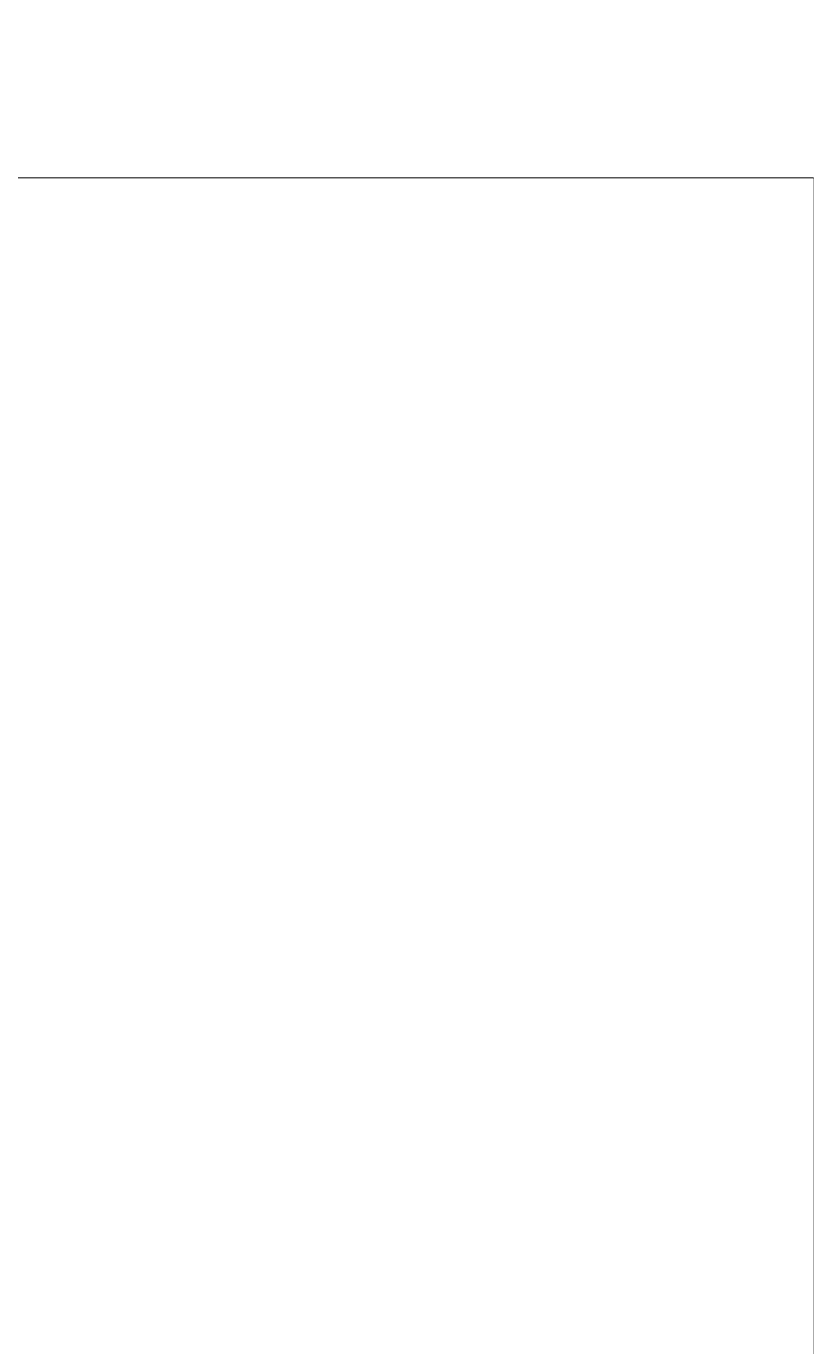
# Model space of a CAD drawing. Header units: millimetres. Extents: x 19887 to 192597, y -14203 to 39042.
# Tile 188 of 256: x 57726 to 60895, y -9089 to -3774. Entities that reach past the tile are written whole.
import ezdxf

# ---------------------------------------------------------------- set-up
doc = ezdxf.new("R2010")
doc.units = ezdxf.units.MM
doc.set_wipeout_variables(frame=1)
for name, pattern in [('2', [0.8999999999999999, 0.6, -0.3]), ('ACAD_ISO03W100', [30, 12, -18]), ('DASHED', [0.75, 0.5, -0.25]), ('DASHED2', [9.524999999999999, 6.35, -3.175]), ('KRESKAKROPKA', [25.4, 12.7, -6.35, 0, -6.35])]:
    doc.linetypes.add(name, pattern=pattern)
doc.layers.get('Defpoints').update_dxf_attribs({"color": 4})
for name, color, linetype, lineweight in [('A-meble', 251, 'Continuous', 0), ('A_DBA-OPISY', 6, 'Continuous', 20), ('A_DBA-PISY', 6, 'Continuous', 20), ('Basen_rzut_poziom_1_obrys', 252, 'Continuous', 35), ('Okna', 252, 'Continuous', 5), ('Schody', 252, 'Continuous', 5), ('Tabela', 1, 'Continuous', 0)]:
    doc.layers.add(name, color=color, linetype=linetype, lineweight=lineweight)
for name, color, linetype in [('A_DBA-RAMKI', 6, 'Continuous'), ('A_DBA-WYMIAR', 1, 'Continuous'), ('A_OPISY', 6, 'Continuous'), ('Opis', 252, 'Continuous'), ('Osie przekroj', 252, 'Continuous'), ('Sufit podwieszany', 252, 'Continuous'), ('W_CIENKA', 1, 'Continuous'), ('Wymiarowanie', 3, 'Continuous'), ('Wypełnienie', 252, 'Continuous')]:
    doc.layers.add(name, color=color, linetype=linetype)
doc.styles.add('ARIAL', font='arial.ttf')
doc.styles.add('DIN', font='txt')
doc.styles.add('ROMANS', font='romans.shx', dxfattribs={"width": 0.6})
doc.styles.get("Standard").update_dxf_attribs({"font": 'arial.ttf'})
doc.styles.add('TXT1_DBA', font='simplex.shx', dxfattribs={"width": 0.75})
doc.dimstyles.new('000001FB70622F18', dxfattribs={"dimtxt": 20, "dimasz": 5, "dimexe": 5, "dimexo": 1, "dimgap": 20, "dimtad": 1, "dimtoh": 1, "dimdec": 0, "dimtxsty": 'Standard', "dimblk": 'OBLIQUE', "dimcen": 0, "dimdle": 5, "dimclrd": 252, "dimclre": 252, "dimclrt": 252, "dimadec": 0, "dimazin": 0, "dimtfac": 1, "dimtdec": 0, "dimtmove": 0, "dimatfit": 3, "dimldrblk": 'OBLIQUE', "dimfxl": 150, "dimfxlon": 1, "dimlwd": 25, "dimlwe": 25, "dimarcsym": 1})
pattern_1 = [(45.00000000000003, (3252.028049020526, -2175.28478632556), (-11.22532015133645, 11.22532015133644), [])]

# ---------------------------------------------------------------- blocks, each defined once
blk = doc.blocks.new('_Oblique')
at = {"color": 0, "linetype": 'ByBlock', "lineweight": -2}
blk.add_line((-0.5, -0.5), (0.5, 0.5), dxfattribs=at)
blk = doc.blocks.new('*D633')
at = {"layer": 'Defpoints', "color": 0}
for p in [(3756.04364494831, -3077.148247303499), (4422.189503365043, -3077.148247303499), (4422.189503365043, -3115.22557392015)]:
    blk.add_point(p, dxfattribs=at)
at = {"layer": 'Wymiarowanie', "color": 252, "linetype": 'Continuous', "lineweight": 25}
for p, q in [((3756.04364494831, -3078.148247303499), (3756.04364494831, -3120.22557392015)), ((4422.189503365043, -3078.148247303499), (4422.189503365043, -3120.22557392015)), ((3751.04364494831, -3115.22557392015), (4427.189503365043, -3115.22557392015))]:
    blk.add_line(p, q, dxfattribs=at)
at = {"layer": 'Wymiarowanie', "color": 252, "linetype": 'ByBlock', "lineweight": 25, "xscale": 5, "yscale": 5, "zscale": 5, "rotation": 180}
blk.add_blockref('_Oblique', (3756.04364494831, -3115.22557392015), dxfattribs=at)
at = {"layer": 'Wymiarowanie', "color": 252, "linetype": 'ByBlock', "lineweight": 25, "xscale": 5, "yscale": 5, "zscale": 5}
blk.add_blockref('_Oblique', (4422.189503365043, -3115.22557392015), dxfattribs=at)
at = {"layer": 'Wymiarowanie', "color": 252, "insert": (4089.116574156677, -3097.72557392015), "char_height": 15, "attachment_point": 5, "style": 'ROMANS'}
blk.add_mtext('666', dxfattribs=at)
blk = doc.blocks.new('*D794')
at = {"layer": 'Defpoints', "color": 0}
for p in [(4438.493882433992, -3043.958846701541), (3739.859618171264, -3060.821350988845), (4438.493882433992, -3060.821350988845)]:
    blk.add_point(p, dxfattribs=at)
at = {"layer": 'Wymiarowanie', "color": 252, "linetype": 'Continuous', "lineweight": 25}
for p, q in [((3734.859618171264, -3043.958846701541), (4443.493882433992, -3043.958846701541)), ((3739.859618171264, -3059.821350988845), (3739.859618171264, -3038.958846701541)), ((4438.493882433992, -3059.821350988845), (4438.493882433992, -3038.958846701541))]:
    blk.add_line(p, q, dxfattribs=at)
at = {"layer": 'Wymiarowanie', "color": 252, "linetype": 'ByBlock', "lineweight": 25, "xscale": 5, "yscale": 5, "zscale": 5, "rotation": 180}
blk.add_blockref('_Oblique', (3739.859618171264, -3043.958846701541), dxfattribs=at)
at = {"layer": 'Wymiarowanie', "color": 252, "linetype": 'ByBlock', "lineweight": 25, "xscale": 5, "yscale": 5, "zscale": 5}
blk.add_blockref('_Oblique', (4438.493882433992, -3043.958846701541), dxfattribs=at)
at = {"layer": 'Wymiarowanie', "color": 252, "insert": (4089.176750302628, -3026.458846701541), "char_height": 15, "attachment_point": 5, "style": 'ROMANS'}
blk.add_mtext('699', dxfattribs=at)
blk = doc.blocks.new('*D618')
at = {"layer": 'Defpoints', "color": 0}
for p in [(4438.48194105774, -3063.709691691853), (4439.061955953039, -3224.60701096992), (4501.782044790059, -3224.60701096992)]:
    blk.add_point(p, dxfattribs=at)
at = {"layer": 'Wymiarowanie', "color": 252, "linetype": 'Continuous', "lineweight": 25}
for p, q in [((4439.48194105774, -3063.709691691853), (4506.782044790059, -3063.709691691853)), ((4501.782044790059, -3058.709691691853), (4501.782044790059, -3229.60701096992)), ((4440.061955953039, -3224.60701096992), (4506.782044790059, -3224.60701096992))]:
    blk.add_line(p, q, dxfattribs=at)
at = {"layer": 'Wymiarowanie', "color": 252, "linetype": 'ByBlock', "lineweight": 25, "xscale": 5, "yscale": 5, "zscale": 5}
for p, rotation in [((4501.782044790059, -3063.709691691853), 90), ((4501.782044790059, -3224.60701096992), 270)]:
    blk.add_blockref('_Oblique', p, dxfattribs=dict(at, rotation=rotation))
at = {"layer": 'Wymiarowanie', "color": 252, "insert": (4519.282044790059, -3144.158351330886), "char_height": 15, "attachment_point": 5, "rotation": 270, "style": 'ROMANS'}
blk.add_mtext('161', dxfattribs=at)
blk = doc.blocks.new('*D796')
at = {"layer": 'Defpoints', "color": 0}
for p in [(4439.061955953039, -3224.60701096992), (4439.991511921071, -3346.259059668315), (4501.782044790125, -3346.259059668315)]:
    blk.add_point(p, dxfattribs=at)
at = {"layer": 'Wymiarowanie', "color": 252, "linetype": 'Continuous', "lineweight": 25}
for p, q in [((4440.061955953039, -3224.60701096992), (4506.782044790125, -3224.60701096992)), ((4501.782044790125, -3219.60701096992), (4501.782044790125, -3351.259059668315)), ((4440.991511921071, -3346.259059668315), (4506.782044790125, -3346.259059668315))]:
    blk.add_line(p, q, dxfattribs=at)
at = {"layer": 'Wymiarowanie', "color": 252, "linetype": 'ByBlock', "lineweight": 25, "xscale": 5, "yscale": 5, "zscale": 5}
for p, rotation in [((4501.782044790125, -3224.60701096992), 90), ((4501.782044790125, -3346.259059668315), 270)]:
    blk.add_blockref('_Oblique', p, dxfattribs=dict(at, rotation=rotation))
at = {"layer": 'Wymiarowanie', "color": 252, "insert": (4519.282044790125, -3285.433035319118), "char_height": 15, "attachment_point": 5, "rotation": 270, "style": 'ROMANS'}
blk.add_mtext('122', dxfattribs=at)
blk = doc.blocks.new('*D795')
at = {"layer": 'Defpoints', "color": 0}
for p in [(4439.991511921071, -3346.259059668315), (4442.69332750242, -4076.424412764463), (4501.782044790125, -4076.424412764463)]:
    blk.add_point(p, dxfattribs=at)
at = {"layer": 'Wymiarowanie', "color": 252, "linetype": 'Continuous', "lineweight": 25}
for p, q in [((4440.991511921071, -3346.259059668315), (4506.782044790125, -3346.259059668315)), ((4501.782044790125, -3341.259059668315), (4501.782044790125, -4081.424412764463)), ((4443.69332750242, -4076.424412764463), (4506.782044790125, -4076.424412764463))]:
    blk.add_line(p, q, dxfattribs=at)
at = {"layer": 'Wymiarowanie', "color": 252, "linetype": 'ByBlock', "lineweight": 25, "xscale": 5, "yscale": 5, "zscale": 5}
for p, rotation in [((4501.782044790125, -3346.259059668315), 90), ((4501.782044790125, -4076.424412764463), 270)]:
    blk.add_blockref('_Oblique', p, dxfattribs=dict(at, rotation=rotation))
at = {"layer": 'Wymiarowanie', "color": 252, "insert": (4519.282044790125, -3711.341736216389), "char_height": 15, "attachment_point": 5, "rotation": 270, "style": 'ROMANS'}
blk.add_mtext('730', dxfattribs=at)
blk = doc.blocks.new('*D797')
at = {"layer": 'Defpoints', "color": 0}
for p in [(4442.69332750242, -4076.424412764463), (4446.53951549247, -4327.17794434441), (4501.782044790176, -4327.17794434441)]:
    blk.add_point(p, dxfattribs=at)
at = {"layer": 'Wymiarowanie', "color": 252, "linetype": 'Continuous', "lineweight": 25}
for p, q in [((4443.69332750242, -4076.424412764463), (4506.782044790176, -4076.424412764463)), ((4501.782044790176, -4071.424412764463), (4501.782044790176, -4332.17794434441)), ((4447.53951549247, -4327.17794434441), (4506.782044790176, -4327.17794434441))]:
    blk.add_line(p, q, dxfattribs=at)
at = {"layer": 'Wymiarowanie', "color": 252, "linetype": 'ByBlock', "lineweight": 25, "xscale": 5, "yscale": 5, "zscale": 5}
for p, rotation in [((4501.782044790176, -4076.424412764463), 90), ((4501.782044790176, -4327.17794434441), 270)]:
    blk.add_blockref('_Oblique', p, dxfattribs=dict(at, rotation=rotation))
at = {"layer": 'Wymiarowanie', "color": 252, "insert": (4519.282044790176, -4201.801178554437), "char_height": 15, "attachment_point": 5, "rotation": 270, "style": 'ROMANS'}
blk.add_mtext('251', dxfattribs=at)
blk = doc.blocks.new('*D800')
at = {"layer": 'Defpoints', "color": 0}
for p in [(4446.53951549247, -4327.17794434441), (4443.120976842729, -4415.33640918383), (4501.782044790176, -4415.33640918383)]:
    blk.add_point(p, dxfattribs=at)
at = {"layer": 'Wymiarowanie', "color": 252, "linetype": 'Continuous', "lineweight": 25}
for p, q in [((4501.782044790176, -4322.17794434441), (4501.782044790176, -4420.33640918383)), ((4447.53951549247, -4327.17794434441), (4506.782044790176, -4327.17794434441)), ((4444.120976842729, -4415.33640918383), (4506.782044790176, -4415.33640918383))]:
    blk.add_line(p, q, dxfattribs=at)
at = {"layer": 'Wymiarowanie', "color": 252, "linetype": 'ByBlock', "lineweight": 25, "xscale": 5, "yscale": 5, "zscale": 5}
for p, rotation in [((4501.782044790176, -4327.17794434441), 90), ((4501.782044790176, -4415.33640918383), 270)]:
    blk.add_blockref('_Oblique', p, dxfattribs=dict(at, rotation=rotation))
at = {"layer": 'Wymiarowanie', "color": 252, "insert": (4519.282044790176, -4371.25717676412), "char_height": 15, "attachment_point": 5, "rotation": 270, "style": 'ROMANS'}
blk.add_mtext('88', dxfattribs=at)
blk = doc.blocks.new('*D799')
at = {"layer": 'Defpoints', "color": 0}
for p in [(4443.120976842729, -4415.33640918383), (4439.655180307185, -4426.713511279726), (4501.782044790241, -4426.713511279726)]:
    blk.add_point(p, dxfattribs=at)
at = {"layer": 'Wymiarowanie', "color": 252, "linetype": 'Continuous', "lineweight": 25}
for p, q in [((4444.120976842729, -4415.33640918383), (4506.782044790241, -4415.33640918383)), ((4616.291641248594, -4405.768365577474), (4501.782044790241, -4421.024960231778)), ((4501.782044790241, -4410.33640918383), (4501.782044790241, -4431.713511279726)), ((4501.782044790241, -4415.33640918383), (4501.782044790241, -4410.33640918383)), ((4647.00592696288, -4405.768365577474), (4616.291641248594, -4405.768365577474)), ((4440.655180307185, -4426.713511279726), (4506.782044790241, -4426.713511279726)), ((4501.782044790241, -4426.713511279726), (4501.782044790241, -4431.713511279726))]:
    blk.add_line(p, q, dxfattribs=at)
at = {"layer": 'Wymiarowanie', "color": 252, "linetype": 'ByBlock', "lineweight": 25, "xscale": 5, "yscale": 5, "zscale": 5}
for p, rotation in [((4501.782044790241, -4415.33640918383), 270), ((4501.782044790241, -4426.713511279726), 90)]:
    blk.add_blockref('_Oblique', p, dxfattribs=dict(at, rotation=rotation))
at = {"layer": 'Wymiarowanie', "color": 252, "insert": (4631.648784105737, -4423.268365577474), "char_height": 15, "attachment_point": 5, "style": 'ROMANS'}
blk.add_mtext('11', dxfattribs=at)
blk = doc.blocks.new('*D798')
at = {"layer": 'Defpoints', "color": 0}
for p in [(4439.655180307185, -4426.713511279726), (4436.336183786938, -4608.077148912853), (4501.782044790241, -4608.077148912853)]:
    blk.add_point(p, dxfattribs=at)
at = {"layer": 'Wymiarowanie', "color": 252, "linetype": 'Continuous', "lineweight": 25}
for p, q in [((4440.655180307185, -4426.713511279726), (4506.782044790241, -4426.713511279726)), ((4501.782044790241, -4421.713511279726), (4501.782044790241, -4613.077148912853)), ((4437.336183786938, -4608.077148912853), (4506.782044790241, -4608.077148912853))]:
    blk.add_line(p, q, dxfattribs=at)
at = {"layer": 'Wymiarowanie', "color": 252, "linetype": 'ByBlock', "lineweight": 25, "xscale": 5, "yscale": 5, "zscale": 5}
for p, rotation in [((4501.782044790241, -4426.713511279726), 90), ((4501.782044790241, -4608.077148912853), 270)]:
    blk.add_blockref('_Oblique', p, dxfattribs=dict(at, rotation=rotation))
at = {"layer": 'Wymiarowanie', "color": 252, "insert": (4519.282044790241, -4517.395330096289), "char_height": 15, "attachment_point": 5, "rotation": 270, "style": 'ROMANS'}
blk.add_mtext('181', dxfattribs=at)
blk = doc.blocks.new('*D806')
at = {"layer": 'Defpoints', "color": 0}
for p in [(4395.126600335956, -3077.148247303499), (4422.189503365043, -3077.148247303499), (4419.293917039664, -4068.933917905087)]:
    blk.add_point(p, dxfattribs=at)
at = {"layer": 'Wymiarowanie', "color": 252, "linetype": 'Continuous', "lineweight": 25}
for p, q in [((4421.189503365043, -3077.148247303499), (4390.126600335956, -3077.148247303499)), ((4395.126600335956, -4073.933917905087), (4395.126600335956, -3072.148247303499)), ((4418.293917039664, -4068.933917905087), (4390.126600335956, -4068.933917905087))]:
    blk.add_line(p, q, dxfattribs=at)
at = {"layer": 'Wymiarowanie', "color": 252, "linetype": 'ByBlock', "lineweight": 25, "xscale": 5, "yscale": 5, "zscale": 5}
for p, rotation in [((4395.126600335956, -3077.148247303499), 90), ((4395.126600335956, -4068.933917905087), 270)]:
    blk.add_blockref('_Oblique', p, dxfattribs=dict(at, rotation=rotation))
at = {"layer": 'Wymiarowanie', "color": 252, "insert": (4377.626600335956, -3573.041082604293), "char_height": 15, "attachment_point": 5, "rotation": 90, "style": 'ROMANS'}
blk.add_mtext('992', dxfattribs=at)
blk = doc.blocks.new('*D809')
at = {"layer": 'Defpoints', "color": 0}
for p in [(4273.737314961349, -4345.462379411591), (4388.917658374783, -4345.435951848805), (4388.917658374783, -4375.945028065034)]:
    blk.add_point(p, dxfattribs=at)
at = {"layer": 'Wymiarowanie', "color": 252, "linetype": 'Continuous', "lineweight": 25}
for p, q in [((4273.737314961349, -4346.462379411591), (4273.737314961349, -4380.945028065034)), ((4388.917658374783, -4346.435951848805), (4388.917658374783, -4380.945028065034)), ((4268.737314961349, -4375.945028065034), (4393.917658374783, -4375.945028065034))]:
    blk.add_line(p, q, dxfattribs=at)
at = {"layer": 'Wymiarowanie', "color": 252, "linetype": 'ByBlock', "lineweight": 25, "xscale": 5, "yscale": 5, "zscale": 5, "rotation": 180}
blk.add_blockref('_Oblique', (4273.737314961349, -4375.945028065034), dxfattribs=at)
at = {"layer": 'Wymiarowanie', "color": 252, "linetype": 'ByBlock', "lineweight": 25, "xscale": 5, "yscale": 5, "zscale": 5}
blk.add_blockref('_Oblique', (4388.917658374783, -4375.945028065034), dxfattribs=at)
at = {"layer": 'Wymiarowanie', "color": 252, "insert": (4331.327486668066, -4358.445028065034), "char_height": 15, "attachment_point": 5, "style": 'ROMANS'}
blk.add_mtext('115', dxfattribs=at)
blk = doc.blocks.new('*D811')
at = {"layer": 'Defpoints', "color": 0}
for p in [(4388.917658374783, -4345.435951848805), (4423.8090585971, -4345.435951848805), (4423.8090585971, -4375.945028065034)]:
    blk.add_point(p, dxfattribs=at)
at = {"layer": 'Wymiarowanie', "color": 252, "linetype": 'Continuous', "lineweight": 25}
for p, q in [((4388.917658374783, -4346.435951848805), (4388.917658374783, -4380.945028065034)), ((4423.8090585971, -4346.435951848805), (4423.8090585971, -4380.945028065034)), ((4383.917658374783, -4375.945028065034), (4428.8090585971, -4375.945028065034)), ((4391.7740595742, -4425.672410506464), (4406.363358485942, -4375.945028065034)), ((4357.20263100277, -4425.672410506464), (4391.7740595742, -4425.672410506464))]:
    blk.add_line(p, q, dxfattribs=at)
at = {"layer": 'Wymiarowanie', "color": 252, "linetype": 'ByBlock', "lineweight": 25, "xscale": 5, "yscale": 5, "zscale": 5, "rotation": 180}
blk.add_blockref('_Oblique', (4388.917658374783, -4375.945028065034), dxfattribs=at)
at = {"layer": 'Wymiarowanie', "color": 252, "linetype": 'ByBlock', "lineweight": 25, "xscale": 5, "yscale": 5, "zscale": 5}
blk.add_blockref('_Oblique', (4423.8090585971, -4375.945028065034), dxfattribs=at)
at = {"layer": 'Wymiarowanie', "color": 252, "insert": (4374.488345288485, -4408.172410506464), "char_height": 15, "attachment_point": 5, "style": 'ROMANS'}
blk.add_mtext('35', dxfattribs=at)
blk = doc.blocks.new('*D980')
at = {"layer": 'Defpoints', "color": 0}
for p in [(4423.8090585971, -4345.435951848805), (4370.602661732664, -4670.011151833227), (4407.562546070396, -4670.011151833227)]:
    blk.add_point(p, dxfattribs=at)
at = {"layer": 'Wymiarowanie', "color": 252, "linetype": 'Continuous', "lineweight": 25}
for p, q in [((4422.8090585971, -4345.435951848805), (4365.602661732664, -4345.435951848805)), ((4370.602661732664, -4340.435951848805), (4370.602661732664, -4675.011151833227)), ((4406.562546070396, -4670.011151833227), (4365.602661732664, -4670.011151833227))]:
    blk.add_line(p, q, dxfattribs=at)
at = {"layer": 'Wymiarowanie', "color": 252, "linetype": 'ByBlock', "lineweight": 25, "xscale": 5, "yscale": 5, "zscale": 5}
for p, rotation in [((4370.602661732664, -4345.435951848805), 90), ((4370.602661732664, -4670.011151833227), 270)]:
    blk.add_blockref('_Oblique', p, dxfattribs=dict(at, rotation=rotation))
at = {"layer": 'Wymiarowanie', "color": 252, "insert": (4353.102661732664, -4507.723551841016), "char_height": 15, "attachment_point": 5, "rotation": 90, "style": 'ROMANS'}
blk.add_mtext('325', dxfattribs=at)
blk = doc.blocks.new('*D985')
at = {"layer": 'Defpoints', "color": 0}
for p in [(-1121.141556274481, 124.5867409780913), (4438.48194105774, -3063.709691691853), (-1121.141556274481, -3458.537763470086)]:
    blk.add_point(p, dxfattribs=at)
at = {"layer": 'Wymiarowanie', "color": 252, "linetype": 'Continuous', "lineweight": 25}
for p, q in [((4443.48194105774, 124.5867409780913), (-1126.141556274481, 124.5867409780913)), ((-1121.141556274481, -25.41325902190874), (-1121.141556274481, 129.5867409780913)), ((4438.48194105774, -25.41325902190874), (4438.48194105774, 129.5867409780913))]:
    blk.add_line(p, q, dxfattribs=at)
at = {"layer": 'Wymiarowanie', "color": 252, "linetype": 'ByBlock', "lineweight": 25, "xscale": 5, "yscale": 5, "zscale": 5, "rotation": 180}
blk.add_blockref('_Oblique', (-1121.141556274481, 124.5867409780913), dxfattribs=at)
at = {"layer": 'Wymiarowanie', "color": 252, "linetype": 'ByBlock', "lineweight": 25, "xscale": 5, "yscale": 5, "zscale": 5}
blk.add_blockref('_Oblique', (4438.48194105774, 124.5867409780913), dxfattribs=at)
at = {"layer": 'Wymiarowanie', "color": 252, "insert": (1658.67019239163, 142.0867409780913), "char_height": 15, "attachment_point": 5, "style": 'ROMANS'}
blk.add_mtext('5560', dxfattribs=at)
blk = doc.blocks.new('*D1012')
at = {"layer": 'Defpoints', "color": 0}
for p in [(4419.293917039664, -4033.280123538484), (3980.07393676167, -4061.656382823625), (4419.293917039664, -4068.933917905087)]:
    blk.add_point(p, dxfattribs=at)
at = {"layer": 'Wymiarowanie', "color": 252, "linetype": 'Continuous', "lineweight": 25}
for p, q in [((3975.07393676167, -4033.280123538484), (4424.293917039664, -4033.280123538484)), ((3980.07393676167, -4060.656382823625), (3980.07393676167, -4028.280123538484)), ((4419.293917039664, -4067.933917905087), (4419.293917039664, -4028.280123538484))]:
    blk.add_line(p, q, dxfattribs=at)
at = {"layer": 'Wymiarowanie', "color": 252, "linetype": 'ByBlock', "lineweight": 25, "xscale": 5, "yscale": 5, "zscale": 5, "rotation": 180}
blk.add_blockref('_Oblique', (3980.07393676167, -4033.280123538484), dxfattribs=at)
at = {"layer": 'Wymiarowanie', "color": 252, "linetype": 'ByBlock', "lineweight": 25, "xscale": 5, "yscale": 5, "zscale": 5}
blk.add_blockref('_Oblique', (4419.293917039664, -4033.280123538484), dxfattribs=at)
at = {"layer": 'Wymiarowanie', "color": 252, "insert": (4199.683926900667, -4015.780123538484), "char_height": 15, "attachment_point": 5, "style": 'ROMANS'}
blk.add_mtext('439', dxfattribs=at)
blk = doc.blocks.new('G$CF5E15B28')
at = {"layer": 'Wypełnienie'}
h = blk.add_hatch(dxfattribs=at)
h.set_pattern_fill('ANSI31', color=253, scale=5.000000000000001, angle=90.00000000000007)
h.set_pattern_definition(pattern_1)
h.paths.add_polyline_path([(3756.04364494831, -3077.148247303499), (4422.189503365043, -3077.148247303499), (4422.189503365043, -3224.60701096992), (4439.061955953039, -3224.60701096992), (4438.48194105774, -3063.709691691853), (3739.859618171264, -3060.821350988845), (3739.465646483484, -2516.770062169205), (3385.090793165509, -2193.984136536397), (3359.131653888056, -2222.483725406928), (3553.054236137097, -2396.965011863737), (3467.329878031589, -2490.775203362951), (3467.329878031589, -2520.214988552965), (3483.72970389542, -2520.214988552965), (3483.729703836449, -2497.423174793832), (3563.08126242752, -2407.018940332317), (3729.417537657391, -2553.992687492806), (3727.027067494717, -3062.259595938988), (3613.330744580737, -3062.259595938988), (3613.330744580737, -3077.148247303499), (3727.790564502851, -3077.148247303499), (3726.592498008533, -3209.468815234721), (3756.04364494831, -3209.468815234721)])
h = blk.add_hatch(dxfattribs=at)
h.set_pattern_fill('ANSI31', color=253, scale=5.000000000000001, angle=90.00000000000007)
h.set_pattern_definition(pattern_1)
h.paths.add_polyline_path([(3782.992962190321, -4364.130034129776), (3721.975404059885, -4365.033165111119), (3722.200841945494, -4380.264255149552), (3691.088434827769, -4380.264255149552), (3691.088434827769, -4397.157968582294), (3676.868113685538, -4397.157968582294), (3676.868113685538, -4415.92086527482), (3673.595967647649, -4415.92086527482), (3673.595967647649, -4425.48620748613), (3722.992017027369, -4425.201642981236), (3722.992017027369, -4441.011696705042), (3743.762130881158, -4440.680405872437), (3750.449633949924, -4440.680405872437), (3750.449633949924, -4432.944343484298), (3752.104976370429, -4432.944343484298), (3752.118661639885, -4426.260526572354), (4032.244054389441, -4426.834089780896), (4032.244054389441, -4400.563742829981), (4003.542610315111, -4400.563742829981), (4008.719319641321, -4088.13458340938), (4419.718657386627, -4094.944524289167), (4423.8090585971, -4345.435951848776), (4423.8090585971, -4426.500141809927), (4439.655180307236, -4426.713511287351), (4439.52702857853, -4415.377036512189), (4443.120976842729, -4415.33640918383), (4442.846621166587, -4410.366694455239), (4444.636249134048, -4410.267897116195), (4444.007711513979, -4327.377710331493), (4446.53951549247, -4327.17794434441), (4446.691157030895, -4123.12547453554), (4447.186362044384, -4076.424412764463), (4442.69332750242, -4076.424412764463), (4441.232533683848, -3705.818805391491), (4440.756738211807, -3548.628231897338), (4440.281617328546, -3464.056642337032), (4439.919054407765, -3380.376643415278), (4439.991511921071, -3346.259059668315), (4422.189503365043, -3346.259059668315), (4422.189503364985, -3559.53720773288), (4420.741710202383, -3920.874636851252), (4419.293917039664, -4068.933917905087), (3980.07393676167, -4061.656382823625), (3977.426365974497, -4400.562988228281), (3782.432655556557, -4399.297183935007)])
at = {"layer": 'Basen_rzut_poziom_1_obrys', "color": 253}
for points, elevation in [([(3739.859618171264, -3060.821350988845), (4438.48194105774, -3063.709691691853), (4439.061955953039, -3224.60701096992)], -3.364688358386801e-07), ([(3756.04364494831, -3077.148247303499), (4422.189503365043, -3077.148247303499)], -3.313995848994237e-07), ([(4422.189503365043, -3224.60701096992), (4422.189503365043, -3077.148247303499)], -3.313995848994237e-07), ([(4422.189503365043, -3224.60701096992), (4439.061955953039, -3224.60701096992)], -3.364688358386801e-07), ([(4422.189503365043, -3346.259059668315), (4422.189503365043, -3772.815355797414), (4419.293917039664, -4068.933917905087)], -3.590017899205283e-07), ([(4422.189503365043, -3346.259059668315), (4439.991511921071, -3346.259059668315)], -3.399261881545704e-07), ([(4439.655180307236, -4426.713511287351), (4439.52702857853, -4415.377036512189), (4443.120976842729, -4415.33640918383), (4442.846621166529, -4410.366694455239), (4444.636249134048, -4410.267897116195), (4444.007711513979, -4327.377710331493), (4446.53951549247, -4327.17794434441), (4446.691157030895, -4123.12547453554), (4447.186362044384, -4076.424412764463), (4442.69332750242, -4076.424412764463), (4442.69332750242, -4046.769128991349), (4442.410971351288, -3992.820837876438), (4442.128811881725, -3938.50741859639), (4441.940036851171, -3875.847487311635), (4441.940036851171, -3824.613059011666), (4441.434000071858, -3772.378112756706), (4441.232533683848, -3705.818805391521), (4440.983043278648, -3623.393599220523), (4440.756738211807, -3548.628231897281), (4440.281617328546, -3464.056642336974), (4439.919054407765, -3380.376643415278), (4439.919054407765, -3346.259059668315)], -3.399221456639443e-07), ([(3977.426365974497, -4400.562988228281), (3980.07393676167, -4061.656382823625), (4419.293917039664, -4068.933917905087)], -3.590017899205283e-07), ([(4008.719319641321, -4088.13458340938), (4419.718657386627, -4094.944524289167)], -3.597536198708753e-07), ([(4419.718657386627, -4094.944524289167), (4423.8090585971, -4345.435951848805)], -3.669940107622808e-07), ([(4423.8090585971, -4345.435951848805), (4388.917658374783, -4345.435951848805), (4388.917658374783, -4328.246241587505), (4376.868233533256, -4328.246241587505), (4376.868233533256, -4321.842775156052), (4331.507391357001, -4321.842775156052), (4331.507391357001, -4317.74310452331), (4285.853493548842, -4317.74310452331), (4286.262670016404, -4328.396071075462), (4273.737314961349, -4328.396071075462), (4273.737314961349, -4345.462379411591), (4179.591757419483, -4344.958476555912), (4179.591757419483, -4327.234217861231), (4166.844978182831, -4327.234217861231), (4166.844978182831, -4320.402972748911), (4121.138881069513, -4320.402972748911), (4121.138881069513, -4316.13638067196), (4076.589704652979, -4316.13638067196), (4076.589704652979, -4327.380229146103), (4064.628039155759, -4327.380229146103), (4064.628039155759, -4343.55261817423), (4032.244054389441, -4343.55261817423), (4032.244054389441, -4426.834089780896), (3752.118661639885, -4426.260526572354)], -3.317821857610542e-07), ([(4423.8090585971, -4345.435951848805), (4423.8090585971, -4426.500141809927), (4439.655180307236, -4426.713511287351)], -3.701533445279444e-07)]:
    blk.add_lwpolyline(points, dxfattribs=dict(at, elevation=elevation))
at = {"layer": 'Okna', "color": 253}
for points, elevation in [([(4422.189503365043, -3346.259059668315), (4422.189503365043, -3346.259059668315), (4422.189503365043, -3224.60701096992), (4422.189503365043, -3224.60701096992)], -3.355275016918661e-07), ([(4430.62572965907, -3224.60701096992), (4431.090507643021, -3346.259059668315)], -3.394295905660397e-07), ([(4430.62572965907, -3224.60701096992), (4455.550485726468, -3343.679230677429)], -3.407220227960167e-07), ([(4439.991511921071, -3346.259059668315), (4439.061955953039, -3224.60701096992)], -3.364688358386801e-07), ([(4419.526733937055, -3285.433035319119), (4495.98580617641, -3286.778465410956)], -3.413850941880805e-07), ([(4435.601687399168, -4430.659293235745), (4432.528855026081, -4603.730767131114)], -3.747359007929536e-07), ([(4437.601506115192, -4430.686220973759), (4436.097218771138, -4515.281798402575)], -3.70619019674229e-07), ([(4436.513799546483, -4604.077490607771), (4439.601324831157, -4430.713148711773)], -3.702623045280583e-07), ([(4421.997759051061, -4472.706570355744), (4497.351157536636, -4474.896931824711)], -3.728756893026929e-07)]:
    blk.add_lwpolyline(points, dxfattribs=dict(at, elevation=elevation))
at = {"layer": 'Okna', "color": 253, "elevation": -4.106648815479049e-06}
blk.add_lwpolyline([(4439.655180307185, -4426.713511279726), (4435.655542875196, -4426.659655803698), (4435.601687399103, -4430.659293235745), (4439.601324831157, -4430.713148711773)], close=True, dxfattribs=at)
at = {"layer": 'Okna', "color": 253}
blk.add_circle((4344.83271350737, -3347.060127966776, 1.11580348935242e-06), 41.11368966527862, dxfattribs=at)
blk.add_arc((4432.671835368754, -3250.658435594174, -3.368415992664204e-07), 95.88335379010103, 274.3347612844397, 286.8067911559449, dxfattribs=at)
at = {"layer": 'Opis', "color": 253}
for points, elevation in [([(4008.719319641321, -4088.13458340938), (4423.8090585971, -4345.435951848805)], -3.669940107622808e-07), ([(4109.385883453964, -4316.13638067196), (4419.718657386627, -4094.944524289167)], -3.597536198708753e-07)]:
    blk.add_lwpolyline(points, dxfattribs=dict(at, elevation=elevation))
at = {"layer": 'Osie przekroj', "color": 253}
for p, q in [((4587.020300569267, -3111.491833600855, 1.115805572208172e-06), (4587.020300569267, -3250.831499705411, 1.11580348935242e-06)), ((4587.020300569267, -3250.831499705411, 1.11580348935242e-06), (4614.557716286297, -3218.953934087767, 1.115805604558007e-06)), ((4614.557716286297, -3218.953934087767, 1.115805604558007e-06), (4587.020300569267, -3218.953934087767, 1.115803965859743e-06))]:
    blk.add_line(p, q, dxfattribs=at)
at = {"layer": 'Osie przekroj', "color": 253, "linetype": 'KRESKAKROPKA', "ltscale": 25, "elevation": 1.115803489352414e-06}
blk.add_lwpolyline([(-1381.685481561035, -3250.831499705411), (4673.834741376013, -3250.831499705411)], dxfattribs=at)
at = {"layer": 'Schody', "color": 253}
for points, elevation in [([(4422.189503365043, -3346.259059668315), (4362.189503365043, -3346.259059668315), (4362.189503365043, -3433.259059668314), (4422.189503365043, -3433.259059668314)], -3.389329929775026e-07), ([(4421.464529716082, -3846.955143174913), (4365.464529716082, -3846.955143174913), (4365.464529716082, -3821.955143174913), (4421.703613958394, -3822.50507534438)], -3.529088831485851e-07)]:
    blk.add_lwpolyline(points, dxfattribs=dict(at, elevation=elevation))
at = {"layer": 'Sufit podwieszany', "color": 253, "linetype": 'ACAD_ISO03W100', "ltscale": 5}
for points, elevation in [([(3761.043644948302, -3082.1482473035), (4417.233127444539, -3082.1482473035)], -3.312630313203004e-07), ([(4417.233127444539, -3082.1482473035), (4417.189503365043, -3772.790910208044), (4414.343379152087, -4063.851205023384)], -3.585833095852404e-07), ([(3972.465526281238, -4395.530679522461), (3975.113492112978, -4056.573505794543), (4414.343379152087, -4063.851205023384)], -3.585833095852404e-07), ([(4418.8090585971, -4350.435951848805), (4383.91765837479, -4350.435951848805), (4383.91765837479, -4333.246241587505), (4371.868233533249, -4333.246241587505), (4371.868233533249, -4326.84277515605), (4326.507391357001, -4326.84277515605), (4326.507391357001, -4322.74310452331), (4291.049228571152, -4322.74310452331), (4291.458405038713, -4333.396071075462), (4278.737314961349, -4333.396071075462), (4278.737314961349, -4350.489212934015), (4174.591757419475, -4349.931786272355), (4174.591757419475, -4332.234217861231), (4161.844978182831, -4332.234217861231), (4161.844978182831, -4325.402972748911), (4116.138881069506, -4325.402972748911), (4116.138881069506, -4321.13638067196), (4081.589704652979, -4321.13638067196), (4081.589704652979, -4332.380229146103), (4069.628039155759, -4332.380229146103), (4069.628039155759, -4348.552618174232), (4037.244054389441, -4348.552618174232), (4037.244054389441, -4431.844337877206), (3755.233046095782, -4431.266913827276)], -3.320960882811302e-07), ([(4418.8090585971, -4350.435951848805), (4418.8090585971, -4431.433269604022), (4431.978594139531, -4431.610598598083)], -3.698621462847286e-07), ([(4431.978594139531, -4431.610598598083), (4426.160614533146, -4609.486274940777)], -3.698621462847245e-07)]:
    blk.add_lwpolyline(points, dxfattribs=dict(at, elevation=elevation))
at = {"layer": 'Okna', "color": 253, "char_height": 15, "style": 'ROMANS'}
for s, insert, width, attachment_point in [('120', (4666.829424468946, -3266.51358688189, -3.501020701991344e-07), 190.296392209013, 3), ('140', (4667.25255916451, -3298.224867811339, -3.510076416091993e-07), 190.296392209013, 3), ('HP 65', (4326.097225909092, -3322.748265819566, 1.115803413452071e-06), 157.2907538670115, 1)]:
    blk.add_mtext(s, dxfattribs=dict(at, insert=insert, width=width, attachment_point=attachment_point))
at = {"layer": 'Okna', "color": 253, "char_height": 15, "width": 190.296392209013, "attachment_point": 3, "rotation": 358.9297954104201, "style": 'ROMANS'}
for s, insert in [('110', (4666.631568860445, -4458.369465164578, -3.852583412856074e-07)), ('100', (4666.199359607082, -4488.389683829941, -3.861060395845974e-07))]:
    blk.add_mtext(s, dxfattribs=dict(at, insert=insert))
at = {"layer": 'Opis', "color": 253, "char_height": 15, "attachment_point": 1, "style": 'ROMANS'}
for insert, width in [((3824.627665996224, -3373.998868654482, 1.109398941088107e-06), 924.307316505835), ((4168.036742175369, -4125.23117168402, -3.463150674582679e-07), 893.54894900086), ((3337.338716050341, -4253.807394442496, -3.03562947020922e-07), 1024.820096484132)]:
    blk.add_mtext('Brak dostępu', dxfattribs=dict(at, insert=insert, width=width))
at = {"layer": 'Osie przekroj', "color": 253, "insert": (4553.604114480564, -3226.057968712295, 1.115800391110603e-06), "char_height": 15, "width": 461.7978218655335, "attachment_point": 1, "style": 'ROMANS'}
blk.add_mtext('D', dxfattribs=at)
at = {"layer": 'Wymiarowanie', "color": 253}
for base, p1, p2, angle, override, picture, middle in [((-1121.141556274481, 124.5867409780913, 6.749784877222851e-08), (4438.48194105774, -3063.709691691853, -3.364688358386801e-07), (-1121.141556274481, -3458.537763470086, 4.815380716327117e-09), 2.481438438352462e-14, {"dimtxt": 15, "dimgap": 10, "dimtxsty": 'ROMANS'}, '*D985', (1658.67019239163, 142.0867409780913, 1.460387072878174e-09)), ((4438.493882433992, -3043.958846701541, -3.313801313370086e-07), (3739.859618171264, -3060.821350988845, -3.364688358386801e-07), (4438.493882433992, -3060.821350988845, -3.318521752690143e-07), 2.481438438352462e-14, {"dimtxt": 15, "dimgap": 10, "dimtxsty": 'ROMANS'}, '*D794', (4089.176750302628, -3026.458846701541, 1.460387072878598e-09)), ((4501.782044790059, -3224.60701096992, -3.399680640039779e-07), (4438.48194105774, -3063.709691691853, -3.364688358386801e-07), (4439.061955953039, -3224.60701096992, -3.364688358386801e-07), 90.00000000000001, {"dimtxt": 15, "dimgap": 10, "dimtad": 2, "dimtxsty": 'ROMANS'}, '*D618', (4519.282044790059, -3144.158351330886, 1.460387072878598e-09)), ((4422.189503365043, -3115.22557392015, -3.324655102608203e-07), (3756.04364494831, -3077.148247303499, -3.313995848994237e-07), (4422.189503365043, -3077.148247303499, -3.313995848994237e-07), 2.481438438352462e-14, {"dimtxt": 15, "dimgap": 10, "dimtxsty": 'ROMANS'}, '*D633', (4089.116574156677, -3097.72557392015, 1.460387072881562e-09)), ((4395.126600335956, -3077.148247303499, -3.298897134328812e-07), (4419.293917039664, -4068.933917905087, -3.590017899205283e-07), (4422.189503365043, -3077.148247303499, -3.313995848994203e-07), 90.00000000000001, {"dimtxt": 15, "dimgap": 10, "dimtxsty": 'ROMANS'}, '*D806', (4377.626600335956, -3573.041082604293, 1.460387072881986e-09)), ((4501.782044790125, -3346.259059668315, -3.433735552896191e-07), (4439.061955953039, -3224.60701096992, -3.364688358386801e-07), (4439.991511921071, -3346.259059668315, -3.364688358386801e-07), 90.00000000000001, {"dimtxt": 15, "dimgap": 10, "dimtad": 2, "dimtxsty": 'ROMANS', "dimtmove": 1}, '*D796', (4519.282044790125, -3285.433035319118, 1.460387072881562e-09)), ((4501.782044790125, -4076.424412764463, -3.638135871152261e-07), (4439.991511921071, -3346.259059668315, -3.364688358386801e-07), (4442.69332750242, -4076.424412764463, -3.605169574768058e-07), 90.00000000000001, {"dimtxt": 15, "dimgap": 10, "dimtad": 2, "dimtxsty": 'ROMANS', "dimtmove": 1}, '*D795', (4519.282044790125, -3711.341736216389, 1.460387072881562e-09)), ((4419.293917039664, -4033.280123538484, 1.115803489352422e-06), (3980.07393676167, -4061.656382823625, -3.34293460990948e-07), (4419.293917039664, -4068.933917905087, -3.590017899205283e-07), 2.48143847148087e-14, {"dimtxt": 15, "dimgap": 10, "dimtxsty": 'ROMANS'}, '*D1012', (4199.683926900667, -4015.780123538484, 1.115803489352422e-06)), ((4501.782044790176, -4327.17794434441, -3.708331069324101e-07), (4442.69332750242, -4076.424412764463, -3.605169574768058e-07), (4446.53951549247, -4327.17794434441, -3.399221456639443e-07), 90.00000000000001, {"dimtxt": 15, "dimgap": 10, "dimtad": 2, "dimtxsty": 'ROMANS', "dimtmove": 1}, '*D797', (4519.282044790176, -4201.801178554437, 1.460387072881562e-09)), ((4501.782044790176, -4415.33640918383, -3.733009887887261e-07), (4446.53951549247, -4327.17794434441, -3.399221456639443e-07), (4443.120976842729, -4415.33640918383, -3.399221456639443e-07), 90.00000000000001, {"dimtxt": 15, "dimgap": 10, "dimtad": 2, "dimtxsty": 'ROMANS', "dimtmove": 1}, '*D800', (4519.282044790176, -4371.25717676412, 1.460387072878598e-09)), ((4388.917658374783, -4375.945028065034, -3.659014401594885e-07), (4273.737314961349, -4345.462379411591, -3.317821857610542e-07), (4388.917658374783, -4345.435951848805, -3.317821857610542e-07), 2.481438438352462e-14, {"dimtxt": 15, "dimgap": 10, "dimtxsty": 'ROMANS', "dimtmove": 1}, '*D809', (4331.327486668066, -4358.445028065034, 1.460387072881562e-09)), ((4370.602661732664, -4670.011151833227, -3.731116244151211e-07), (4423.8090585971, -4345.435951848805, -3.701533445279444e-07), (4407.562546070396, -4670.011151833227, -3.751736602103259e-07), 90.00000000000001, {"dimtxt": 15, "dimgap": 10, "dimtxsty": 'ROMANS'}, '*D980', (4353.102661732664, -4507.723551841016, 1.460387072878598e-09)), ((4501.782044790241, -4608.077148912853, -3.786965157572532e-07), (4439.655180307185, -4426.713511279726, -3.664734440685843e-07), (4436.336183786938, -4608.077148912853, -3.748033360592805e-07), 90.00000000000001, {"dimtxt": 15, "dimgap": 10, "dimtad": 2, "dimtxsty": 'ROMANS', "dimtmove": 1}, '*D798', (4519.282044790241, -4517.395330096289, 1.460387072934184e-09))]:
    dim = blk.add_linear_dim(base=base, p1=p1, p2=p2, angle=angle, dimstyle='000001FB70622F18', override=override, dxfattribs=at)
    dim.commit()
    dim.dimension.update_dxf_attribs({"geometry": picture, "text_midpoint": middle})
for base, p1, p2, angle, override, picture, middle in [((4423.8090585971, -4375.945028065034, -3.678480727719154e-07), (4388.917658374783, -4345.435951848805, -3.317821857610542e-07), (4423.8090585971, -4345.435951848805, -3.701533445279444e-07), 2.481438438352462e-14, {"dimtxt": 15, "dimgap": 10, "dimtxsty": 'ROMANS', "dimtmove": 1}, '*D811', (4381.7740595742, -4425.672410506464, 1.460387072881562e-09)), ((4501.782044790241, -4426.713511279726, -3.736194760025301e-07), (4443.120976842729, -4415.33640918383, -3.399221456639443e-07), (4439.655180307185, -4426.713511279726, -3.664734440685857e-07), 90.00000000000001, {"dimtxt": 15, "dimgap": 10, "dimtad": 2, "dimtxsty": 'ROMANS', "dimtmove": 1}, '*D799', (4626.291641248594, -4405.768365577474, 1.460387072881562e-09))]:
    dim = blk.add_linear_dim(base=base, p1=p1, p2=p2, angle=angle, dimstyle='000001FB70622F18', override=override, dxfattribs=at)
    dim.commit()
    dim.dimension.update_dxf_attribs({"geometry": picture, "text_midpoint": middle, "dimtype": 160})

msp = doc.modelspace()

# ---------------------------------------------------------------- linework, layer by layer
at = {"layer": 'A-meble', "color": 3}
for points, elevation in [([(57684.87115387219, -5934.655943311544), (57772.87115387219, -5934.655943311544), (57772.87115387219, -6046.855943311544), (57684.87115387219, -6046.855943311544)], -3.726329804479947e-07), ([(57772.87115387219, -5934.655943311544), (57860.87115387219, -5934.655943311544), (57860.87115387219, -6046.855943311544), (57772.87115387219, -6046.855943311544)], -3.726329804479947e-07), ([(57860.87115387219, -5934.655943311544), (57948.87115387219, -5934.655943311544), (57948.87115387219, -6046.855943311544), (57860.87115387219, -6046.855943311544)], -3.726329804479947e-07), ([(58954.3949252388, -8061.057732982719), (58954.3949252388, -8101.057732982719), (59004.3949252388, -8101.057732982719), (59004.3949252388, -8061.057732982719)], 9.949951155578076e-09), ([(58954.3949252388, -8101.057732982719), (58954.3949252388, -8141.057732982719), (59004.3949252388, -8141.057732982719), (59004.3949252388, -8101.057732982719)], 9.949951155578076e-09), ([(58954.3949252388, -8141.057732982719), (58954.3949252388, -8181.057732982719), (59004.3949252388, -8181.057732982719), (59004.3949252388, -8141.057732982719)], 9.949951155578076e-09), ([(58954.3949252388, -8181.057732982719), (58954.3949252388, -8221.05773298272), (59004.3949252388, -8221.05773298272), (59004.3949252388, -8181.057732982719)], 9.949951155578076e-09), ([(58954.3949252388, -8221.05773298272), (58954.3949252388, -8261.05773298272), (59004.3949252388, -8261.05773298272), (59004.3949252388, -8221.05773298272)], 9.949951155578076e-09), ([(59232.69395587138, -8726.827921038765), (59232.69395587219, -8626.85412278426), (59262.69395587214, -8626.854122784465), (59262.69395587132, -8726.827921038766)], -4.831751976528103e-08), ([(59312.69395587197, -8652.262154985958), (59277.90335977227, -8673.628513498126), (59276.1180983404, -8671.547848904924), (59310.90869443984, -8650.181490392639)], -4.831751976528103e-08), ([(59227.69308398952, -8678.731901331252), (59124.69308398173, -8678.731446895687), (59124.69308398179, -8674.840268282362), (59227.69308398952, -8674.840722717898)], -4.831751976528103e-08), ([(59263.07282698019, -8682.094878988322), (59275.37752396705, -8682.09487898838), (59275.37754310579, -8671.587164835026), (59263.07284611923, -8671.587164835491)], -4.831751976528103e-08), ([(59312.3802808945, -8702.397188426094), (59277.86296482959, -8680.084883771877), (59276.05180839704, -8682.143047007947), (59310.56912446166, -8704.455351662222)], -4.831751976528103e-08)]:
    msp.add_lwpolyline(points, close=True, dxfattribs=dict(at, elevation=elevation))
for points, elevation in [([(57948.87115387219, -6046.855943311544), (57948.87115387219, -6104.055943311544), (57596.87115387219, -6104.055943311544), (57596.87115387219, -6046.855943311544)], -3.726329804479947e-07), ([(58954.3949252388, -8061.057732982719), (58924.3949252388, -8061.057732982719), (58924.3949252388, -8141.057732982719), (58954.3949252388, -8141.057732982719)], 9.949951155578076e-09), ([(58954.3949252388, -8141.057732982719), (58924.3949252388, -8141.057732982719), (58924.3949252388, -8261.05773298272), (58954.3949252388, -8261.05773298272)], 9.949951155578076e-09)]:
    msp.add_lwpolyline(points, dxfattribs=dict(at, elevation=elevation))
for points in [[(58756.81553013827, -8409.551697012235), (58756.81507570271, -8306.55169700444), (58752.92389708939, -8306.551697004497), (58752.92435152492, -8409.551697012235)], [(58804.91154984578, -8411.552568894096), (58704.93775159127, -8411.552568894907), (58704.93775159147, -8441.55256889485), (58804.91154984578, -8441.552568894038)], [(58760.17850779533, -8441.931440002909), (58760.17850779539, -8454.236136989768), (58749.67079364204, -8454.236156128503), (58749.6707936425, -8441.931459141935)], [(58804.91154984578, -8411.552568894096), (58834.91154984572, -8411.552568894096), (58834.91154984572, -8441.552568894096), (58804.91154984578, -8441.552568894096)], [(58814.91154984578, -8421.552568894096), (58824.91154984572, -8421.552568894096), (58824.91154984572, -8431.552568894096), (58814.91154984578, -8431.552568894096)], [(58730.34578379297, -8491.552568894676), (58751.71214230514, -8456.76197279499), (58749.63147771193, -8454.976711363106), (58728.26511919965, -8489.767307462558)], [(58755.687153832, -8539.485916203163), (58758.687153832, -8539.485916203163), (58758.687153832, -8499.485916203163), (58755.687153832, -8499.485916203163)], [(58780.4808172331, -8491.23889391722), (58758.16851257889, -8456.721577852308), (58760.22667581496, -8454.910421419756), (58782.53898046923, -8489.427737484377)], [(59059.68673547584, -8599.490155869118), (58879.69521480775, -8599.490155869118), (58879.69521480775, -8771.573191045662), (58923.94824311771, -8819.481676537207), (59059.68673547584, -8819.481676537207)], [(59119.69097514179, -8739.481672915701), (59116.87189727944, -8740.507733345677), (59144.23350998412, -8815.683146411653), (59147.05258784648, -8814.657085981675)], [(58846.39086355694, -9047.592660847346), (58846.39086355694, -9220.29266084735), (59063.09086355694, -9220.29266084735), (59063.09086355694, -9047.592660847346)]]:
    msp.add_lwpolyline(points, close=True, dxfattribs=at)
for points in [[(58755.687153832, -8539.485916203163), (58845.69521480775, -8539.485916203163), (58845.69521480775, -8784.87322447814), (58909.06878506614, -8853.481676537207), (58897.68852055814, -8879.485916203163), (58819.69097514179, -8795.04549674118), (58819.69097514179, -8565.490155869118), (58755.687153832, -8565.490155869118), (58755.687153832, -8539.485916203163)], [(58819.69097514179, -8565.490155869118), (58819.69097514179, -8795.04549674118), (58897.68852055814, -8879.485916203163), (59119.69097514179, -8879.485916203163), (59119.69097514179, -8539.485916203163), (58819.69097514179, -8539.485916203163)], [(59007.68291416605, -8539.485916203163), (59119.69097514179, -8539.485916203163), (59119.69097514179, -8639.485916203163), (59093.68673547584, -8639.485916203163), (59093.68673547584, -8565.490155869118), (58977.6982092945, -8565.490155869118), (58977.6982092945, -8539.485916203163)], [(58846.39086355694, -9047.592660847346), (59063.09086355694, -9220.29266084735)], [(59063.09086355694, -9047.592660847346), (58846.39086355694, -9220.29266084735)]]:
    msp.add_lwpolyline(points, dxfattribs=at)
at = {"layer": 'A_DBA-RAMKI', "color": 210, "linetype": 'DASHED2', "ltscale": 10, "const_width": 11, "elevation": 2.750617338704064e-06}
msp.add_lwpolyline([(55270.56163746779, -3692.540365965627), (55127.14043680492, -3844.523263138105), (55473.8826347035, -4202.942674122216), (55605.8914364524, -4061.475395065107), (55636.06330638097, -4091.582127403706), (55668.03638832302, -4056.046496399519), (56484.13682652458, -4783.730760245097), (56480.55748558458, -5936.872991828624), (58008.23515108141, -5934.672991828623), (57999.66486116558, -8116.601467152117), (57033.38090455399, -8100.5908899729), (57027.55624882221, -8846.185421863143), (56471.00300233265, -8843.447888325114), (56461.90752744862, -9369.140671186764)], dxfattribs=at)
at = {"layer": 'A_DBA-RAMKI', "color": 210, "linetype": 'DASHED2', "ltscale": 10, "const_width": 5}
msp.add_lwpolyline([(59143.85176143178, -5948.022511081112), (58958.18034587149, -5948.022511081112)], dxfattribs=at)
at = {"layer": 'Tabela'}
for points in [[(50394.64090921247, -11810.44959602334), (60894.64090921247, -11810.44959602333), (60894.64090921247, -4385.449596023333), (50394.64090921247, -4385.449596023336)], [(50894.64090921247, -11685.44959602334), (60769.64090921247, -11685.44959602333), (60769.64090921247, -4510.449596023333), (50894.64090921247, -4510.449596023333)]]:
    msp.add_lwpolyline(points, close=True, dxfattribs=at)
at = {"layer": 'W_CIENKA', "color": 3, "linetype": 'DASHED', "ltscale": 12}
msp.add_lwpolyline([(59119.69097514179, -8819.481676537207), (59119.69097514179, -8739.481672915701), (59059.68656431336, -8739.481672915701), (59059.68656431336, -8819.481676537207)], close=True, dxfattribs=at)

# ---------------------------------------------------------------- block references
at = {"xscale": 2.2, "yscale": 2.2, "zscale": 2.2}
msp.add_blockref('G$CF5E15B28', (48279.41824367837, 835.053152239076, 2.957770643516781e-07), dxfattribs=at)

# ---------------------------------------------------------------- texts
at = {"layer": 'A_DBA-OPISY', "color": 3, "linetype": '2', "ltscale": 100, "style": 'DIN'}
for s, p in [('LEGENDA:', (59209.01018954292, -5696.639263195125)), ('ELEMENTY WŁĄCZONE do ESOK :', (58311.41558994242, -7896.031781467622))]:
    msp.add_text(s, height=96, dxfattribs=at).set_placement(p)
at = {"layer": 'A_DBA-OPISY', "insert": (57473.04827970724, -7087.958826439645, -8.005122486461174e-07), "char_height": 55.00000000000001, "width": 1283.859174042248, "attachment_point": 5, "style": 'TXT1_DBA'}
msp.add_mtext('\\pxqc;SZATNIA DAMSKA\\P52 szafki (104 SKRYTKI)', dxfattribs=at)
at = {"layer": 'A_DBA-PISY', "linetype": '2', "ltscale": 100, "insert": (59201.82138765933, -5907.094368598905), "char_height": 60, "width": 4622.479718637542, "attachment_point": 1, "style": 'DIN'}
msp.add_mtext('\\pxsm0.5;{\\W0.75;- ZAKRES OPRACOWANIA PROJEKTU}', dxfattribs=at)
at = {"layer": 'A_DBA-RAMKI', "color": 3, "ltscale": 60, "insert": (59461.56199433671, -5095.941279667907), "char_height": 150, "width": 5366.638737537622, "attachment_point": 5, "style": 'ARIAL'}
msp.add_mtext('\\pxqc;ELEMENTY ESOK I \\PSZAFKI SZATNIOWE', dxfattribs=at)
at = {"layer": 'A_OPISY', "char_height": 72, "width": 1244.828094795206, "attachment_point": 1, "style": 'DIN'}
for s, insert in [('\\pxsm0.5;{\\W0.75;SZAFKI UBRANIOWE typ L}', (59396.00946790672, -8202.86708816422)), ('\\pxsm0.5;{\\W0.75;KASA - 2 stanowiska, 2 \\P\\Ppary przejść \\P\\Pwrzutomat}', (59396.00946790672, -8589.772143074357))]:
    msp.add_mtext(s, dxfattribs=dict(at, insert=insert))

# ---------------------------------------------------------------- next in the draw order: wipeouts: each hides what was drawn before it
msp.add_wipeout([(50894.64090921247, -11685.44959602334), (50894.64090921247, -11810.44959602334), (60894.64090921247, -11810.449596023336), (60894.64090921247, -4385.449596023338), (50394.64090921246, -4385.449596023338), (50394.64090921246, -11810.44959602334), (50894.63981139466, -11810.44959602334), (50894.63981139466, -11685.44959602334), (60769.640909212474, -11685.44959602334), (60769.64090921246, -4510.449596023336), (50894.64090921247, -4510.449596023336)]).dxf.layer = 'A_DBA-WYMIAR'

doc.saveas('drawing.dxf')
